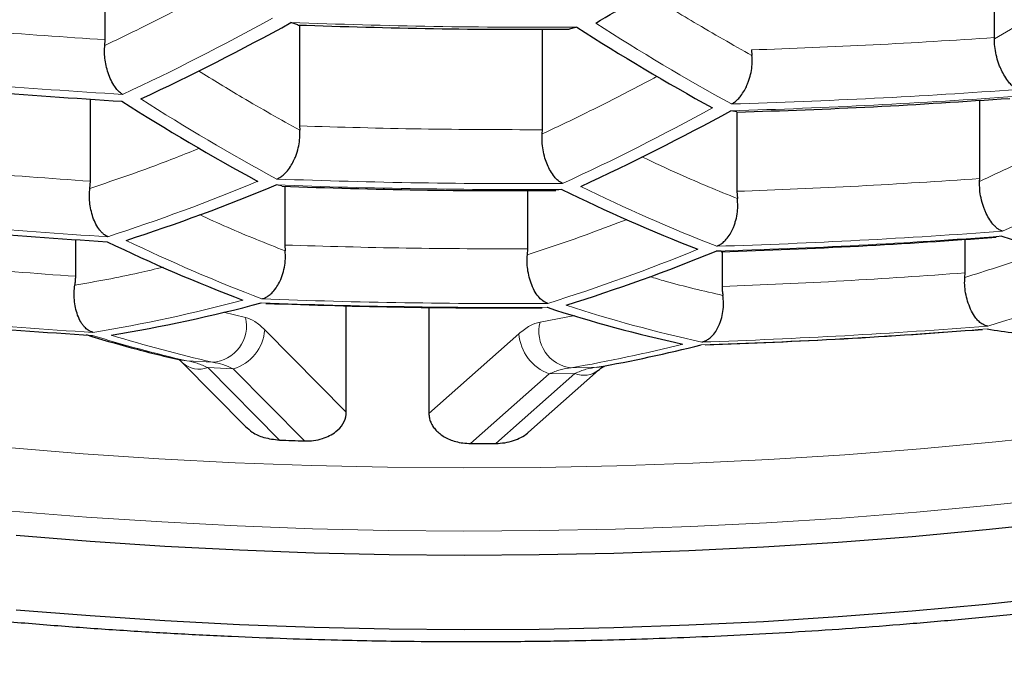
# Model space of a CAD drawing. Header units: millimetres. Extents: x 8 to 869, y 12 to 812.
# Tile 181 of 232: x 487.24 to 490, y 652.91 to 654.73. Entities that reach past the tile are written whole.
import ezdxf

# ---------------------------------------------------------------- set-up
doc = ezdxf.new("R2010")
doc.units = ezdxf.units.MM

msp = doc.modelspace()

# ---------------------------------------------------------------- linework, layer by layer
at = {"color": 7, "linetype": 'Continuous', "lineweight": 30}
for p, q in [((487.4816, 654.6698), (487.4816, 655.0051)), ((489.9747, 654.676), (489.9747, 655.0096)), ((488.0218, 654.7115), (488.0024, 654.7179)), ((488.0265, 654.7111), (488.0265, 654.4286)), ((488.7075, 654.418), (488.7075, 654.6997)), ((488.8037, 654.7053), (488.7825, 654.6996)), ((487.4806, 654.6541), (487.4816, 654.6698)), ((489.9746, 654.6721), (489.9747, 654.676)), ((489.2937, 654.6415), (489.2946, 654.6257)), ((487.4403, 654.2738), (487.4403, 654.504)), ((489.9334, 654.2814), (489.9334, 654.5008)), ((489.2526, 654.4677), (489.2358, 654.4711)), ((489.2524, 654.4677), (489.2524, 654.2455)), ((488.0265, 654.4286), (488.027, 654.4168)), ((488.7069, 654.4061), (488.7075, 654.418)), ((489.9331, 654.2733), (489.9334, 654.2814)), ((487.4387, 654.2536), (487.4403, 654.2738)), ((487.9769, 654.2605), (487.9609, 654.2632)), ((487.9852, 654.2592), (487.9852, 654.095)), ((488.6662, 654.0844), (488.6662, 654.2478)), ((488.7621, 654.2507), (488.7447, 654.2485)), ((489.2524, 654.2455), (489.2538, 654.2253)), ((489.9955, 654.12), (489.9793, 654.1182)), ((487.399, 654.0074), (487.399, 654.1101)), ((487.9852, 654.095), (487.9861, 654.0787)), ((489.8921, 654.0169), (489.8921, 654.1113)), ((488.6651, 654.068), (488.6662, 654.0844)), ((489.2081, 654.0775), (489.1943, 654.0777)), ((489.2111, 654.0763), (489.2111, 653.9791)), ((489.8915, 654.0044), (489.8921, 654.0169)), ((488.1573, 653.6271), (488.1573, 653.9255)), ((488.3891, 653.9208), (488.3891, 653.6235)), ((487.6981, 653.7651), (487.8747, 653.5868)), ((488.6686, 653.5711), (488.8648, 653.7445))]:
    msp.add_line(p, q, dxfattribs=at)
at = {"color": 252, "linetype": 'Continuous', "lineweight": 0}
for p, q in [((487.8751, 653.8922), (487.8136, 653.9073)), ((488.798, 653.8979), (488.7008, 653.8793)), ((488.1573, 653.6271), (487.9288, 653.8578)), ((488.6415, 653.8467), (488.3891, 653.6235)), ((487.7103, 653.7707), (487.7827, 653.7668)), ((487.8408, 653.7481), (487.7692, 653.7516)), ((487.7692, 653.7516), (487.97, 653.5488)), ((487.8408, 653.7481), (488.0405, 653.5464)), ((488.7266, 653.7342), (488.5061, 653.5392)), ((488.7985, 653.7355), (488.5766, 653.5393)), ((488.7985, 653.7355), (488.7266, 653.7342)), ((488.7876, 653.7511), (488.8603, 653.7527))]:
    msp.add_line(p, q, dxfattribs=at)
at = {"color": 252, "linetype": 'Continuous', "lineweight": 0, "flags": 128}
for points in [[(487.7103, 653.7707), (487.6958, 653.7721), (487.6881, 653.774)], [(488.8603, 653.7527), (488.8745, 653.7537), (488.8814, 653.7551)], [(487.2079, 653.5275), (487.4198, 653.5104), (487.6324, 653.4964), (487.8456, 653.4854), (488.0592, 653.4775), (488.2732, 653.4726), (488.4873, 653.4708), (488.7015, 653.4721), (488.9155, 653.4764), (489.1292, 653.4837), (489.3425, 653.4941), (489.5552, 653.5075), (489.7672, 653.524), (489.9783, 653.5434), (490.1885, 653.5659)], [(487.2193, 653.3501), (487.4293, 653.3332), (487.64, 653.3193), (487.8514, 653.3085), (488.0631, 653.3006), (488.2752, 653.2958), (488.4875, 653.294), (488.6998, 653.2952), (488.9119, 653.2995), (489.1238, 653.3067), (489.3352, 653.317), (489.5461, 653.3303), (489.7562, 653.3467), (489.9655, 653.366), (490.1738, 653.3882)]]:
    msp.add_lwpolyline(points, dxfattribs=at)
at = {"color": 7, "linetype": 'Continuous', "lineweight": 30, "flags": 128}
for points in [[(487.2318, 653.2824), (487.4397, 653.2657), (487.6484, 653.252), (487.8577, 653.2412), (488.0675, 653.2334), (488.2775, 653.2286), (488.4877, 653.2268), (488.6979, 653.2281), (488.908, 653.2323), (489.1178, 653.2395), (489.3272, 653.2497), (489.536, 653.2629), (489.7441, 653.279), (489.9514, 653.2981), (490.1577, 653.3202)], [(490.1577, 653.1106), (489.9514, 653.0885), (489.7441, 653.0694), (489.536, 653.0533), (489.3272, 653.0401), (489.1178, 653.0299), (488.908, 653.0227), (488.6979, 653.0185), (488.4877, 653.0172), (488.2775, 653.019), (488.0675, 653.0238), (487.8577, 653.0316), (487.6484, 653.0424), (487.4397, 653.0561), (487.2318, 653.0728)]]:
    msp.add_lwpolyline(points, dxfattribs=at)
at = {"color": 7, "linetype": 'Continuous', "lineweight": 30}
for centre, radius, start, end in [((484.4412, 662.1221), 8.6221, 300.80506, 304.11762), ((484.6121, 660.8684), 7.023, 295.01578, 298.86507), ((492.2715, 660.1072), 6.4192, 237.30123, 241.25507), ((490.9074, 659.7988), 6.2863, 237.48844, 241.51656), ((485.9311, 660.5119), 6.8857, 294.76281, 298.68136), ((485.813, 659.439), 5.6038, 287.9534, 292.5377), ((490.9447, 658.6914), 4.9481, 243.8264, 248.6448), ((488.628, 672.4763), 18.4073, 263.94362, 266.44671), ((491.2406, 657.8283), 3.9117, 251.4402, 257.2343), ((489.5682, 658.4187), 4.79, 244.2499, 249.2089), ((487.1459, 659.1142), 5.4371, 287.4207, 292.1315), ((486.7705, 658.2593), 4.4762, 279.364, 284.8718), ((488.5746, 671.4629), 17.657, 263.72394, 266.33406), ((489.9033, 657.5435), 3.8111, 251.9209, 257.8525), ((490.4498, 657.0568), 3.235, 261.1829, 263.9999), ((488.0891, 658.0673), 4.383, 280.1339, 284.0435), ((488.5064, 668.4886), 14.9494, 267.94358, 268.21402), ((488.5078, 668.548), 15.0088, 269.99339, 270.26275)]:
    msp.add_arc(centre, radius, start, end, dxfattribs=at)
at = {"color": 252, "linetype": 'Continuous', "lineweight": 0}
for centre, radius, start, end in [((484.5583, 660.884), 7.0268, 295.02256, 298.86999), ((492.327, 660.121), 6.4228, 237.29621, 241.24807), ((488.6832, 673.3555), 18.8736, 271.68306, 274.11884), ((490.9654, 659.8108), 6.2936, 237.47798, 241.50194), ((488.6812, 673.3167), 18.8539, 271.68574, 274.12407), ((485.875, 660.5259), 6.8932, 294.77695, 298.69163), ((487.2494, 660.2078), 6.6666, 294.34145, 298.37599), ((485.7585, 659.4536), 5.6089, 287.9694, 292.5499), ((488.6539, 672.9563), 18.7059, 267.87683, 270.33159), ((488.656, 672.9961), 18.7291, 267.87835, 270.33007), ((491.001, 658.7039), 4.953, 243.8137, 248.6279), ((488.6302, 672.5173), 18.4344, 263.95122, 266.4506), ((488.631, 672.3592), 18.2901, 271.76471, 274.27848), ((488.6332, 672.4001), 18.3172, 271.76081, 274.27085), ((489.6265, 658.429), 4.7981, 244.2275, 249.179), ((487.0894, 659.1268), 5.4458, 287.449, 292.153), ((488.4705, 658.8489), 5.1976, 286.6039, 291.51), ((486.7156, 658.2722), 4.4822, 279.396, 284.897), ((488.6021, 671.9735), 18.0533, 267.83245, 270.37597), ((488.6043, 672.0155), 18.0843, 267.83463, 270.37379), ((489.9598, 657.5541), 3.8166, 251.894, 257.8179), ((488.5769, 671.5063), 17.6922, 263.73469, 266.33957), ((487.7756, 653.8689), 0.1023, 274.0245, 13.2132), ((488.7998, 653.8529), 0.1025, 165.0372, 263.1777), ((488.5803, 671.3892), 17.5751, 271.8721, 274.48854), ((488.548, 657.4056), 3.7302, 252.8106, 257.0216), ((488.6024, 657.3996), 3.7241, 252.761, 257.2848), ((487.8057, 653.8664), 0.1234, 286.5202, 356.0216), ((488.7689, 653.8547), 0.1276, 183.5867, 250.6771), ((488.578, 671.3457), 17.5398, 271.87764, 274.49935), ((488.0358, 658.0624), 4.3764, 279.8919, 284.091), ((487.7447, 653.8167), 0.0695, 227.7981, 290.6084), ((488.824, 653.7969), 0.0665, 247.4982, 307.9478)]:
    msp.add_arc(centre, radius, start, end, dxfattribs=at)
for points, knots in [([(471.0656, 660.937), (471.0764, 660.8322), (471.0979, 660.6226), (471.1451, 660.3088), (471.2033, 659.9949), (471.2736, 659.6812), (471.3558, 659.3677), (471.45, 659.0548), (471.5563, 658.7427), (471.6747, 658.4314), (471.7996, 658.1349), (471.9293, 657.8531), (472.062, 657.5859), (472.204, 657.3201), (472.3552, 657.0559), (472.5157, 656.7932), (472.6855, 656.5323), (472.8648, 656.2733), (473.0535, 656.0163), (473.2517, 655.7614), (473.4593, 655.5087), (473.6766, 655.2584), (473.9083, 655.0052), (474.1554, 654.7495), (474.4187, 654.4917), (474.693, 654.2373), (474.9767, 653.988), (475.2698, 653.7438), (475.5722, 653.5049), (475.8854, 653.27), (476.2093, 653.0396), (476.544, 652.8139), (476.8894, 652.593), (477.2455, 652.3773), (477.6126, 652.1669), (477.965, 651.976), (478.3003, 651.8036), (478.6163, 651.6484), (478.9389, 651.4974), (479.2631, 651.3529), (479.5882, 651.2148), (479.9141, 651.0831), (480.2457, 650.9558), (480.583, 650.8329), (480.9259, 650.7146), (481.2742, 650.6012), (481.6278, 650.4927), (481.9915, 650.3877), (482.3654, 650.2868), (482.7495, 650.1903), (483.1385, 650.0997), (483.5258, 650.0166), (483.9111, 649.9408), (484.2939, 649.8721), (484.6801, 649.8093), (485.0712, 649.7524), (485.467, 649.7016), (485.8672, 649.6569), (486.2696, 649.6187), (486.6808, 649.5865), (487.1004, 649.5608), (487.5283, 649.5421), (487.9571, 649.5308), (488.3624, 649.5272), (488.7439, 649.53), (489.1012, 649.5379), (489.4581, 649.5509), (489.8155, 649.5692), (490.1733, 649.5927), (490.5312, 649.6214), (490.8875, 649.6553), (491.2538, 649.6956), (491.6295, 649.7428), (492.0142, 649.7975), (492.3959, 649.8581), (492.7758, 649.9248), (493.1537, 649.9977), (493.5294, 650.0767), (493.901, 650.1612), (494.2737, 650.2525), (494.6471, 650.3508), (495.0209, 650.4561), (495.3893, 650.567), (495.7519, 650.683), (496.1086, 650.8043), (496.4592, 650.9305), (496.8037, 651.0616), (497.1421, 651.1973), (497.4741, 651.3375), (497.7999, 651.4821), (498.1193, 651.6308), (498.4322, 651.7835), (498.7385, 651.9401), (499.0382, 652.1005), (499.3313, 652.2644), (499.627, 652.4373), (499.9245, 652.6193), (500.2231, 652.8108), (500.5136, 653.0059), (500.8164, 653.2188), (501.1293, 653.4503), (501.4501, 653.7011), (501.7588, 653.9562), (502.0556, 654.2156), (502.3405, 654.4788), (502.6135, 654.7457), (502.8748, 655.0162), (503.1243, 655.2898), (503.3667, 655.5718), (503.6012, 655.8621), (503.8271, 656.1607), (504.0311, 656.4494), (504.2152, 656.7277), (504.3812, 656.995), (504.5374, 657.2641), (504.6841, 657.5348), (504.8211, 657.807), (504.9485, 658.0805), (505.0665, 658.3553), (505.1748, 658.6312), (505.2737, 658.9082), (505.3631, 659.1862), (505.4431, 659.465), (505.5151, 659.7502), (505.5785, 660.0418), (505.6323, 660.3397), (505.6763, 660.6381), (505.6967, 660.8374), (505.7069, 660.937)], [0, 0, 0, 0, 0.009667, 0.0193349, 0.0290018, 0.0387239, 0.048447, 0.0581691, 0.0679292, 0.0776903, 0.0874503, 0.0959485, 0.1044481, 0.1129477, 0.1214458, 0.1299446, 0.138445, 0.1469453, 0.155444, 0.1639436, 0.172445, 0.1809462, 0.1894457, 0.1985037, 0.2075641, 0.2166244, 0.2256821, 0.2345878, 0.2434993, 0.2524135, 0.2613271, 0.2702376, 0.2791425, 0.2880538, 0.2969667, 0.3058778, 0.3129933, 0.3201107, 0.327228, 0.3343433, 0.3411306, 0.3479198, 0.3547089, 0.361496, 0.3682847, 0.3750756, 0.3818664, 0.3886549, 0.3957305, 0.4028089, 0.4098872, 0.4169626, 0.4237041, 0.4304483, 0.4371925, 0.4439338, 0.4507671, 0.4576033, 0.4644395, 0.4712727, 0.4784526, 0.4856362, 0.4928197, 0.4999996, 0.5059828, 0.5119681, 0.5179535, 0.5239368, 0.5299882, 0.5360417, 0.5420953, 0.5481468, 0.5547967, 0.5614493, 0.568102, 0.574752, 0.5814872, 0.588225, 0.594963, 0.6016984, 0.6087374, 0.615779, 0.6228208, 0.6298599, 0.636889, 0.6439205, 0.6509521, 0.6579815, 0.665009, 0.6720386, 0.6790683, 0.686096, 0.6931225, 0.7001507, 0.707179, 0.7142056, 0.7219187, 0.7296338, 0.737349, 0.7450623, 0.754446, 0.7638313, 0.7732151, 0.7825978, 0.791982, 0.8013649, 0.8107468, 0.82013, 0.8295121, 0.8394276, 0.8493447, 0.8592603, 0.8679248, 0.876591, 0.8852572, 0.8939218, 0.9025856, 0.9112511, 0.9199166, 0.9285805, 0.937244, 0.945909, 0.954574, 0.9632375, 0.9724273, 0.9816187, 0.9908102, 1, 1, 1, 1]), ([(473.0052, 659.4158), (473.0397, 659.3123), (473.1087, 659.1052), (473.2285, 658.7965), (473.3604, 658.4891), (473.5055, 658.1836), (473.6635, 657.88), (473.8346, 657.5784), (474.0187, 657.2792), (474.2159, 656.9824), (474.4298, 656.6833), (474.6614, 656.3822), (474.9115, 656.0796), (475.1647, 655.7937), (475.419, 655.5244), (475.6723, 655.2711), (475.9369, 655.0213), (476.2128, 654.7752), (476.5001, 654.5329), (476.7988, 654.2947), (477.109, 654.0609), (477.4305, 653.8317), (477.7409, 653.6226), (478.0376, 653.4328), (478.3183, 653.2612), (478.6063, 653.0933), (478.9, 652.93), (479.1994, 652.7714), (479.5042, 652.6175), (479.8159, 652.4678), (480.1344, 652.3224), (480.4596, 652.1815), (480.7915, 652.0452), (481.13, 651.9138), (481.4801, 651.7856), (481.8422, 651.6612), (482.2164, 651.5408), (482.5971, 651.4267), (482.9597, 651.3258), (483.3029, 651.2368), (483.6254, 651.1587), (483.9515, 651.0851), (484.281, 651.0163), (484.6139, 650.9524), (484.9499, 650.8935), (485.2888, 650.8396), (485.6358, 650.7902), (485.9909, 650.7455), (486.3541, 650.706), (486.7192, 650.6723), (487.0802, 650.6451), (487.4369, 650.624), (487.7889, 650.6089), (488.1415, 650.5993), (488.4945, 650.5953), (488.8475, 650.5972), (489.2003, 650.6047), (489.5526, 650.6178), (489.9107, 650.6368), (490.2744, 650.6621), (490.6432, 650.6941), (491.0101, 650.732), (491.3996, 650.7789), (491.8106, 650.8363), (492.2421, 650.9056), (492.6705, 650.9834), (493.0951, 651.0698), (493.5155, 651.1644), (493.9313, 651.267), (494.3419, 651.3775), (494.7471, 651.4957), (495.1185, 651.6127), (495.4575, 651.7266), (495.7655, 651.8361), (496.0685, 651.9497), (496.3993, 652.0804), (496.7558, 652.2295), (497.1352, 652.3987), (497.5097, 652.5762), (497.8786, 652.7621), (498.2415, 652.9562), (498.5706, 653.1429), (498.8682, 653.3208), (499.1365, 653.4887), (499.3979, 653.6598), (499.6805, 653.8533), (499.9816, 654.0703), (500.2978, 654.3119), (500.6017, 654.5581), (500.8934, 654.8087), (501.1727, 655.0634), (501.4465, 655.3283), (501.7137, 655.6033), (501.9732, 655.8887), (502.2082, 656.1651), (502.4207, 656.4317), (502.6128, 656.688), (502.7946, 656.9465), (502.966, 657.2071), (503.1273, 657.4696), (503.2783, 657.7339), (503.4192, 657.9998), (503.5512, 658.2699), (503.6741, 658.5442), (503.7873, 658.8225), (503.8906, 659.102), (503.9504, 659.2892), (503.9803, 659.3828)], [0, 0, 0, 0, 0.011929, 0.02386, 0.035789, 0.047719, 0.05965, 0.071579, 0.083509, 0.095441, 0.107371, 0.119915, 0.132462, 0.145006, 0.155908, 0.166812, 0.177714, 0.188618, 0.199523, 0.210426, 0.221331, 0.232237, 0.243142, 0.251829, 0.260518, 0.269207, 0.277894, 0.286451, 0.29501, 0.30357, 0.312126, 0.320685, 0.329247, 0.337809, 0.346367, 0.355315, 0.364266, 0.373217, 0.382164, 0.389432, 0.396703, 0.403974, 0.411242, 0.418512, 0.425784, 0.433057, 0.440326, 0.447952, 0.455581, 0.46321, 0.470835, 0.478107, 0.485381, 0.492656, 0.499927, 0.507198, 0.514473, 0.521748, 0.52902, 0.53671, 0.544404, 0.552098, 0.559788, 0.569053, 0.578321, 0.587586, 0.596954, 0.606326, 0.615695, 0.62516, 0.634627, 0.644092, 0.651667, 0.659244, 0.666821, 0.674396, 0.684494, 0.694594, 0.704692, 0.715164, 0.725639, 0.736112, 0.744526, 0.752941, 0.761357, 0.769771, 0.780988, 0.792207, 0.803424, 0.814639, 0.825856, 0.837072, 0.84911, 0.861151, 0.873189, 0.883652, 0.894117, 0.904583, 0.915046, 0.925508, 0.935972, 0.946436, 0.956898, 0.967672, 0.978449, 0.989226, 1, 1, 1, 1]), ([(504.5758, 659.4086), (504.5402, 659.2996), (504.469, 659.0814), (504.3448, 658.756), (504.2078, 658.4322), (504.0567, 658.1102), (503.892, 657.7902), (503.7133, 657.4724), (503.5208, 657.157), (503.3142, 656.8443), (503.1091, 656.5561), (502.9086, 656.2922), (502.7156, 656.0518), (502.5138, 655.8136), (502.2937, 655.5671), (502.0538, 655.313), (501.7925, 655.0518), (501.5196, 654.7942), (501.2351, 654.5403), (500.9388, 654.2904), (500.6307, 654.0448), (500.3109, 653.8036), (499.9793, 653.5672), (499.6593, 653.3516), (499.3533, 653.1557), (499.0639, 652.9788), (498.767, 652.8056), (498.4634, 652.6367), (498.1531, 652.4722), (497.8362, 652.3122), (497.5122, 652.1565), (497.181, 652.0054), (496.8428, 651.8589), (496.4976, 651.7173), (496.1456, 651.5808), (495.7815, 651.4475), (495.4048, 651.3182), (495.0155, 651.1931), (494.6195, 651.0746), (494.2302, 650.9663), (493.8486, 650.8679), (493.4755, 650.7786), (493.0979, 650.6953), (492.7141, 650.6177), (492.3242, 650.5461), (491.9286, 650.4808), (491.5294, 650.4223), (491.1298, 650.371), (490.73, 650.3268), (490.3304, 650.2897), (489.9288, 650.2594), (489.5257, 650.2359), (489.1335, 650.22), (488.7526, 650.2109), (488.3832, 650.208), (488.0138, 650.211), (487.6448, 650.2199), (487.2764, 650.2347), (486.9089, 650.2553), (486.5427, 650.2816), (486.1711, 650.3142), (485.7946, 650.3535), (485.4135, 650.3997), (485.0351, 650.452), (484.6707, 650.5087), (484.3203, 650.5691), (483.9837, 650.6325), (483.6503, 650.7007), (483.2818, 650.7821), (482.88, 650.8784), (482.4471, 650.9918), (482.0198, 651.1133), (481.5987, 651.2427), (481.1841, 651.3799), (480.8023, 651.5156), (480.4517, 651.6479), (480.1308, 651.7757), (479.8157, 651.9076), (479.5066, 652.0436), (479.2034, 652.1835), (478.9063, 652.3272), (478.6152, 652.4745), (478.3268, 652.6272), (478.0415, 652.7852), (477.7594, 652.9487), (477.4841, 653.1155), (477.208, 653.2901), (476.932, 653.4728), (476.6565, 653.6638), (476.3889, 653.858), (476.1292, 654.0553), (475.8773, 654.2556), (475.6332, 654.4588), (475.397, 654.6647), (475.1431, 654.8963), (474.875, 655.1546), (474.5962, 655.4404), (474.3482, 655.7113), (474.1282, 655.9661), (473.9334, 656.2041), (473.7472, 656.4442), (473.5581, 656.7022), (473.368, 656.9785), (473.1792, 657.2734), (473.0027, 657.5706), (472.8384, 657.8698), (472.6865, 658.1709), (472.5457, 658.4757), (472.4168, 658.7839), (472.2988, 659.0954), (472.2307, 659.3042), (472.1967, 659.4086)], [0, 0, 0, 0, 0.012016, 0.024033, 0.036048, 0.048064, 0.060082, 0.072098, 0.084115, 0.096133, 0.10815, 0.117635, 0.127123, 0.13661, 0.146096, 0.156851, 0.167607, 0.178362, 0.189118, 0.199876, 0.210632, 0.221389, 0.232148, 0.242905, 0.251473, 0.260044, 0.268615, 0.277183, 0.285693, 0.294205, 0.302717, 0.311226, 0.319737, 0.328252, 0.336766, 0.345277, 0.354177, 0.363082, 0.371986, 0.380886, 0.388912, 0.396942, 0.404972, 0.412998, 0.42114, 0.429286, 0.437432, 0.445574, 0.453556, 0.461544, 0.469534, 0.477521, 0.485503, 0.492781, 0.500061, 0.507341, 0.514619, 0.521895, 0.529175, 0.536455, 0.543732, 0.551421, 0.559114, 0.566808, 0.574497, 0.581514, 0.588532, 0.595551, 0.602568, 0.612031, 0.621496, 0.63096, 0.640515, 0.650073, 0.659629, 0.667457, 0.675287, 0.683117, 0.690945, 0.698771, 0.706599, 0.714428, 0.722254, 0.730365, 0.738477, 0.74659, 0.754701, 0.763481, 0.772263, 0.781045, 0.789825, 0.798603, 0.807384, 0.816165, 0.824943, 0.836647, 0.848353, 0.860056, 0.869478, 0.878902, 0.888325, 0.897747, 0.909039, 0.920333, 0.931625, 0.942916, 0.954209, 0.965501, 0.977, 0.988501, 1, 1, 1, 1]), ([(490.3083, 654.8827), (490.2565, 654.8486), (490.145, 654.7752), (490.034, 654.7081), (489.9746, 654.6721)], [0, 0, 0, 0, 0.464448, 1, 1, 1, 1]), ([(487.8238, 654.8283), (487.7689, 654.7989), (487.6541, 654.7375), (487.5401, 654.6827), (487.4806, 654.6541)], [0, 0, 0, 0, 0.477959, 1, 1, 1, 1]), ([(489.2946, 654.6257), (489.2407, 654.6561), (489.1415, 654.712), (489.0415, 654.7743), (488.9958, 654.8028)], [0, 0, 0, 0, 0.542876, 1, 1, 1, 1]), ([(488.0024, 654.7179), (488.1359, 654.7136), (488.403, 654.705), (488.6701, 654.7052), (488.8037, 654.7053)], [0, 0, 0, 0, 0.499858, 1, 1, 1, 1]), ([(487.5305, 654.5168), (487.3967, 654.5255), (487.1292, 654.543), (486.8625, 654.5693), (486.7292, 654.5824)], [0, 0, 0, 0, 0.500242, 1, 1, 1, 1]), ([(488.027, 654.4168), (487.9732, 654.4467), (487.8788, 654.4993), (487.7837, 654.5581), (487.7428, 654.5834)], [0, 0, 0, 0, 0.569953, 1, 1, 1, 1]), ([(489.0289, 654.5676), (488.981, 654.5423), (488.8733, 654.4851), (488.7663, 654.4344), (488.7069, 654.4061)], [0, 0, 0, 0, 0.4442867, 1, 1, 1, 1]), ([(490.2329, 654.4208), (490.1924, 654.3997), (490.092, 654.3473), (489.9925, 654.301), (489.9331, 654.2733)], [0, 0, 0, 0, 0.403801, 1, 1, 1, 1]), ([(487.7459, 654.366), (487.7031, 654.349), (487.6001, 654.3082), (487.4982, 654.2737), (487.4387, 654.2536)], [0, 0, 0, 0, 0.416171, 1, 1, 1, 1]), ([(489.2538, 654.2253), (489.1999, 654.2471), (489.1109, 654.2832), (489.0209, 654.3256), (488.9854, 654.3423)], [0, 0, 0, 0, 0.604937, 1, 1, 1, 1]), ([(487.9861, 654.0787), (487.9324, 654.0998), (487.8526, 654.1312), (487.772, 654.1682), (487.7457, 654.1803)], [0, 0, 0, 0, 0.674109, 1, 1, 1, 1]), ([(488.9444, 654.167), (488.9108, 654.154), (488.8171, 654.1178), (488.7245, 654.0875), (488.6651, 654.068)], [0, 0, 0, 0, 0.358805, 1, 1, 1, 1]), ([(490.1226, 654.0816), (490.105, 654.0751), (490.0274, 654.0464), (489.9507, 654.0227), (489.8915, 654.0044)], [0, 0, 0, 0, 0.226988, 1, 1, 1, 1]), ([(487.6449, 654.0334), (487.6218, 654.0278), (487.5383, 654.0076), (487.4561, 653.993), (487.3966, 653.9825)], [0, 0, 0, 0, 0.277068, 1, 1, 1, 1]), ([(489.2132, 653.9541), (489.1594, 653.9663), (489.0915, 653.9817), (489.0226, 654.0023), (489.0083, 654.0066)], [0, 0, 0, 0, 0.792408, 1, 1, 1, 1]), ([(487.9288, 653.8578), (487.9195, 653.8664), (487.901, 653.8835), (487.8837, 653.8893), (487.8751, 653.8922)], [0, 0, 0, 0, 0.503928, 1, 1, 1, 1]), ([(488.7008, 653.8793), (488.6913, 653.8767), (488.6722, 653.8715), (488.6518, 653.855), (488.6415, 653.8467)], [0, 0, 0, 0, 0.496072, 1, 1, 1, 1]), ([(487.7692, 653.7516), (487.7593, 653.7562), (487.7397, 653.7654), (487.7201, 653.7689), (487.7103, 653.7707)], [0, 0, 0, 0, 0.500475, 1, 1, 1, 1]), ([(487.7827, 653.7668), (487.7924, 653.7651), (487.8118, 653.7617), (487.8311, 653.7526), (487.8408, 653.7481)], [0, 0, 0, 0, 0.4995318, 1, 1, 1, 1]), ([(488.7266, 653.7342), (488.7368, 653.7385), (488.7572, 653.7469), (488.7775, 653.7497), (488.7876, 653.7511)], [0, 0, 0, 0, 0.500468, 1, 1, 1, 1]), ([(488.8603, 653.7527), (488.8501, 653.7513), (488.8295, 653.7483), (488.8088, 653.7398), (488.7985, 653.7355)], [0, 0, 0, 0, 0.4995246, 1, 1, 1, 1])]:
    msp.add_open_spline(points, degree=3, knots=knots, dxfattribs=at)
at = {"color": 7, "linetype": 'Continuous', "lineweight": 30}
for points, knots in [([(473.2233, 658.3337), (473.2326, 658.3145), (473.2684, 658.2409), (473.3343, 658.1136), (473.4209, 657.9519), (473.5113, 657.7912), (473.6049, 657.6314), (473.7021, 657.4725), (473.8027, 657.3145), (473.9067, 657.1574), (474.0141, 657.0011), (474.1251, 656.8457), (474.2389, 656.6918), (474.3558, 656.5395), (474.4755, 656.3889), (474.5983, 656.2395), (474.7242, 656.0915), (474.8529, 655.9451), (474.9843, 655.8004), (475.1184, 655.6574), (475.2553, 655.5159), (475.3948, 655.3762), (475.537, 655.2381), (475.6816, 655.1018), (475.8287, 654.9674), (475.9783, 654.8347), (476.1304, 654.7038), (476.2849, 654.5745), (476.4421, 654.447), (476.6017, 654.3211), (476.7636, 654.197), (476.9276, 654.075), (477.0936, 653.9549), (477.2617, 653.8367), (477.4319, 653.7205), (477.6042, 653.6062), (477.7787, 653.4937), (477.9544, 653.3836), (478.1318, 653.2756), (478.3107, 653.1698), (478.492, 653.0657), (478.6754, 652.9634), (478.8604, 652.8631), (479.047, 652.7649), (479.2348, 652.6689), (479.4236, 652.5752), (479.6133, 652.484), (479.8046, 652.3946), (479.9976, 652.3072), (480.1924, 652.2217), (480.388, 652.1384), (480.5845, 652.0574), (480.782, 651.9786), (480.9804, 651.902), (481.1799, 651.8275), (481.3805, 651.7551), (481.5818, 651.6849), (481.784, 651.6169), (481.9872, 651.551), (482.1918, 651.487), (482.3979, 651.425), (482.6051, 651.365), (482.8132, 651.307), (483.022, 651.2512), (483.2311, 651.1976), (483.4404, 651.1463), (483.6496, 651.0972), (483.859, 651.0503), (484.0688, 651.0056), (484.2791, 650.9629), (484.4898, 650.9224), (484.7008, 650.884), (484.9122, 650.8477), (485.1241, 650.8135), (485.3363, 650.7814), (485.549, 650.7513), (485.7622, 650.7233), (485.976, 650.6974), (486.1899, 650.6736), (486.4039, 650.6518), (486.6182, 650.6322), (486.8334, 650.6145), (487.0493, 650.5988), (487.2654, 650.5852), (487.4815, 650.5737), (487.6974, 650.5643), (487.9126, 650.5569), (488.1269, 650.5517), (488.3401, 650.5485), (488.5523, 650.5474), (488.7647, 650.5483), (488.9777, 650.5513), (489.1914, 650.5563), (489.4051, 650.5634), (489.6187, 650.5725), (489.8324, 650.5837), (490.0462, 650.597), (490.2601, 650.6123), (490.4741, 650.6297), (490.6883, 650.6492), (490.9026, 650.6708), (491.1164, 650.6944), (491.3296, 650.72), (491.542, 650.7477), (491.7539, 650.7774), (491.9648, 650.809), (492.1743, 650.8426), (492.3829, 650.8782), (492.591, 650.9158), (492.799, 650.9555), (493.0069, 650.9974), (493.2146, 651.0414), (493.4224, 651.0875), (493.6299, 651.1359), (493.837, 651.1863), (494.0434, 651.2388), (494.249, 651.2934), (494.4538, 651.35), (494.6578, 651.4087), (494.8609, 651.4694), (495.0631, 651.5322), (495.2644, 651.5971), (495.4645, 651.664), (495.6632, 651.7328), (495.8607, 651.8036), (496.0569, 651.8763), (496.252, 651.9511), (496.446, 652.028), (496.6389, 652.107), (496.831, 652.1881), (497.022, 652.2714), (497.2123, 652.3569), (497.4018, 652.4447), (497.59, 652.5346), (497.7766, 652.6265), (497.9614, 652.7202), (498.1448, 652.816), (498.3267, 652.9138), (498.507, 653.0136), (498.6855, 653.1154), (498.8622, 653.2191), (499.0367, 653.3245), (499.2089, 653.4316), (499.3796, 653.5407), (499.5486, 653.6519), (499.7161, 653.7653), (499.8815, 653.8806), (500.0448, 653.9977), (500.2061, 654.1167), (500.3654, 654.2376), (500.5226, 654.3604), (500.6779, 654.4853), (500.8309, 654.6121), (500.9815, 654.7405), (501.1295, 654.8705), (501.275, 655.0023), (501.418, 655.1357), (501.5585, 655.2709), (501.6966, 655.4078), (501.8323, 655.5466), (501.9652, 655.687), (502.0953, 655.8289), (502.2226, 655.9721), (502.3472, 656.1172), (502.4691, 656.2639), (502.5881, 656.4121), (502.7041, 656.5615), (502.8169, 656.7122), (502.9263, 656.8636), (503.0328, 657.0167), (503.1364, 657.1712), (503.2371, 657.3275), (503.3345, 657.4846), (503.428, 657.6426), (503.4908, 657.7514), (503.5214, 657.8076), (503.5231, 657.8107)], [0, 0, 0, 0, 0.002451, 0.009405, 0.016346, 0.023275, 0.030195, 0.037106, 0.044011, 0.050911, 0.057807, 0.064701, 0.071598, 0.078394, 0.085197, 0.091979, 0.098738, 0.105468, 0.112166, 0.118829, 0.125452, 0.132072, 0.138645, 0.145183, 0.151687, 0.158161, 0.164605, 0.171022, 0.177413, 0.183791, 0.190132, 0.196434, 0.202699, 0.20893, 0.215129, 0.2213, 0.227444, 0.233566, 0.239575, 0.24559, 0.251589, 0.257565, 0.263512, 0.269423, 0.275292, 0.281113, 0.286883, 0.292596, 0.29835, 0.304054, 0.309715, 0.315337, 0.320923, 0.326476, 0.331998, 0.337492, 0.34296, 0.348376, 0.353775, 0.359169, 0.364553, 0.369921, 0.375267, 0.380586, 0.385874, 0.391127, 0.396339, 0.401507, 0.406667, 0.411804, 0.416917, 0.42201, 0.427084, 0.432141, 0.437184, 0.442216, 0.447238, 0.452253, 0.457266, 0.462238, 0.467217, 0.472204, 0.477195, 0.482182, 0.48716, 0.492123, 0.497066, 0.501984, 0.506872, 0.511726, 0.516576, 0.521474, 0.526374, 0.531278, 0.536188, 0.541107, 0.546036, 0.550977, 0.555934, 0.560908, 0.565902, 0.570915, 0.575897, 0.580903, 0.58592, 0.590934, 0.59593, 0.60092, 0.605943, 0.610989, 0.61606, 0.621159, 0.62629, 0.631461, 0.63665, 0.641859, 0.647089, 0.65234, 0.657614, 0.66291, 0.66823, 0.673574, 0.678941, 0.684319, 0.689713, 0.695132, 0.700577, 0.706051, 0.711558, 0.7171, 0.722681, 0.728304, 0.733972, 0.739702, 0.745416, 0.751168, 0.756957, 0.762779, 0.768632, 0.774514, 0.780421, 0.786351, 0.792297, 0.798251, 0.804296, 0.810366, 0.816464, 0.822592, 0.828753, 0.83495, 0.841186, 0.847464, 0.853786, 0.86012, 0.86648, 0.872868, 0.879287, 0.885738, 0.892223, 0.898745, 0.905318, 0.911873, 0.918472, 0.92511, 0.931781, 0.938479, 0.945196, 0.951927, 0.958663, 0.965385, 0.972218, 0.979054, 0.985895, 0.992744, 0.9996, 1, 1, 1, 1]), ([(471.4485, 657.9767), (471.4505, 657.9725), (471.4806, 657.9103), (471.542, 657.7909), (471.6328, 657.6188), (471.7273, 657.448), (471.825, 657.2785), (471.9259, 657.1104), (472.0301, 656.9432), (472.1377, 656.7772), (472.2486, 656.6123), (472.3625, 656.4489), (472.4795, 656.2869), (472.5997, 656.1262), (472.7229, 655.967), (472.8492, 655.809), (472.9787, 655.6524), (473.1113, 655.4971), (473.2467, 655.3435), (473.3849, 655.1914), (473.526, 655.0409), (473.6699, 654.892), (473.8166, 654.7447), (473.9659, 654.5992), (474.1178, 654.4554), (474.2722, 654.3135), (474.4291, 654.1734), (474.5883, 654.0353), (474.7498, 653.899), (474.9139, 653.7645), (475.0803, 653.6318), (475.249, 653.501), (475.4196, 653.3723), (475.5924, 653.2457), (475.7672, 653.1209), (475.9441, 652.9981), (476.1231, 652.8772), (476.3043, 652.7583), (476.4876, 652.6411), (476.673, 652.5259), (476.86, 652.4128), (477.0487, 652.3019), (477.2389, 652.1931), (477.431, 652.0863), (477.6247, 651.9815), (477.8202, 651.8787), (478.0173, 651.778), (478.216, 651.6794), (478.4163, 651.5828), (478.6182, 651.4882), (478.8216, 651.3957), (479.0266, 651.3052), (479.2327, 651.2169), (479.4398, 651.1308), (479.6475, 651.0471), (479.8561, 650.9656), (480.0657, 650.8863), (480.2762, 650.8091), (480.4878, 650.7341), (480.7004, 650.6612), (480.9141, 650.5904), (481.1289, 650.5216), (481.3448, 650.455), (481.5618, 650.3903), (481.78, 650.3277), (481.9984, 650.2674), (482.2174, 650.2092), (482.437, 650.1533), (482.6582, 650.0992), (482.8806, 650.0471), (483.1039, 649.997), (483.328, 649.9491), (483.5525, 649.9032), (483.7773, 649.8595), (484.0022, 649.8181), (484.2269, 649.7788), (484.4513, 649.7418), (484.6752, 649.707), (484.8983, 649.6745), (485.1226, 649.644), (485.3485, 649.6153), (485.5761, 649.5886), (485.8038, 649.564), (486.0316, 649.5414), (486.2594, 649.521), (486.4873, 649.5027), (486.7153, 649.4865), (486.9434, 649.4723), (487.1718, 649.4603), (487.4004, 649.4503), (487.6292, 649.4424), (487.8584, 649.4365), (488.0877, 649.4327), (488.3165, 649.4311), (488.5445, 649.4315), (488.7719, 649.4339), (488.9994, 649.4385), (489.2271, 649.4451), (489.4549, 649.4537), (489.6827, 649.4645), (489.9106, 649.4773), (490.1385, 649.4922), (490.3663, 649.5092), (490.594, 649.5282), (490.8215, 649.5493), (491.0488, 649.5725), (491.2759, 649.5978), (491.5023, 649.625), (491.7279, 649.6544), (491.9527, 649.6857), (492.1767, 649.719), (492.4, 649.7544), (492.6228, 649.7918), (492.845, 649.8313), (493.0667, 649.8728), (493.288, 649.9165), (493.5088, 649.9622), (493.7292, 650.0101), (493.9492, 650.06), (494.1689, 650.1122), (494.3885, 650.1665), (494.6069, 650.2228), (494.824, 650.2811), (495.0399, 650.3413), (495.2554, 650.4037), (495.4707, 650.4684), (495.6856, 650.5353), (495.8998, 650.6043), (496.1132, 650.6755), (496.3254, 650.7487), (496.5364, 650.8239), (496.7459, 650.901), (496.9537, 650.98), (497.1594, 651.0608), (497.3622, 651.1429), (497.5646, 651.2274), (497.7667, 651.3142), (497.9693, 651.4039), (498.1703, 651.4955), (498.3696, 651.5891), (498.5673, 651.6846), (498.7635, 651.7821), (498.9581, 651.8817), (499.1512, 651.9833), (499.3428, 652.0869), (499.5329, 652.1927), (499.7217, 652.3007), (499.9089, 652.4107), (500.0942, 652.5227), (500.2776, 652.6366), (500.4591, 652.7525), (500.6389, 652.8704), (500.8168, 652.9903), (500.9926, 653.1121), (501.1663, 653.2358), (501.3382, 653.3616), (501.5081, 653.4893), (501.6752, 653.6185), (501.84, 653.7495), (502.0025, 653.8823), (502.1632, 654.0172), (502.3212, 654.1539), (502.4768, 654.2921), (502.6297, 654.4321), (502.7801, 654.5738), (502.928, 654.7172), (503.0734, 654.8623), (503.2163, 655.0093), (503.3568, 655.1582), (503.4948, 655.3089), (503.6299, 655.4612), (503.7621, 655.6149), (503.8914, 655.7701), (504.0179, 655.9269), (504.1413, 656.0851), (504.2618, 656.2448), (504.3793, 656.4059), (504.4936, 656.5683), (504.6048, 656.732), (504.7126, 656.8966), (504.8172, 657.0625), (504.9186, 657.2296), (505.0169, 657.3981), (505.1118, 657.5675), (505.2031, 657.7379), (505.2732, 657.8732), (505.3117, 657.9518), (505.3221, 657.9732)], [0, 0, 0, 0, 0.000477, 0.006971, 0.01345, 0.01991, 0.026349, 0.032762, 0.039148, 0.045564, 0.051941, 0.058295, 0.064629, 0.070945, 0.077242, 0.083524, 0.089791, 0.096046, 0.102289, 0.108479, 0.114667, 0.120833, 0.126973, 0.133088, 0.139175, 0.145233, 0.151261, 0.157259, 0.163226, 0.169158, 0.175098, 0.180983, 0.186836, 0.192657, 0.19845, 0.204215, 0.209955, 0.215671, 0.221364, 0.227038, 0.232692, 0.238275, 0.243849, 0.249395, 0.254914, 0.260406, 0.265873, 0.271314, 0.276731, 0.282124, 0.287495, 0.292843, 0.29817, 0.303454, 0.308695, 0.313906, 0.319088, 0.324243, 0.329373, 0.33448, 0.339566, 0.344632, 0.349682, 0.354716, 0.359736, 0.364747, 0.369678, 0.374624, 0.379567, 0.384503, 0.389429, 0.394339, 0.399232, 0.404103, 0.408949, 0.413767, 0.418554, 0.423308, 0.428026, 0.432702, 0.437475, 0.442233, 0.446976, 0.451705, 0.456421, 0.461128, 0.465827, 0.470521, 0.47521, 0.479897, 0.484584, 0.489272, 0.493964, 0.498657, 0.503304, 0.507952, 0.512606, 0.517267, 0.521934, 0.526609, 0.531292, 0.535982, 0.540681, 0.545388, 0.550105, 0.554831, 0.559566, 0.564307, 0.569043, 0.573778, 0.578519, 0.583267, 0.588025, 0.592795, 0.597579, 0.602378, 0.607196, 0.612034, 0.616894, 0.621778, 0.62669, 0.631636, 0.636548, 0.641481, 0.646452, 0.651458, 0.656494, 0.661559, 0.666648, 0.671757, 0.676883, 0.682021, 0.687168, 0.692318, 0.697464, 0.702557, 0.707833, 0.713125, 0.718435, 0.723764, 0.729115, 0.734489, 0.739889, 0.745317, 0.750775, 0.756264, 0.761788, 0.767358, 0.772937, 0.778543, 0.78418, 0.789848, 0.795552, 0.801272, 0.807017, 0.812806, 0.818629, 0.824475, 0.830279, 0.836179, 0.842097, 0.848033, 0.853991, 0.859971, 0.865976, 0.872008, 0.878068, 0.884158, 0.890282, 0.896456, 0.902631, 0.908831, 0.915054, 0.9213, 0.927568, 0.933856, 0.940164, 0.946491, 0.952836, 0.959192, 0.965535, 0.971934, 0.978339, 0.984752, 0.991175, 0.99761, 1, 1, 1, 1]), ([(488.0218, 654.7112), (488.1486, 654.7072), (488.4021, 654.6992), (488.6557, 654.6993), (488.7825, 654.6993)], [0, 0, 0, 0, 0.499975, 1, 1, 1, 1]), ([(490.0388, 654.5307), (490.0359, 654.5323), (490.0309, 654.5352), (490.0228, 654.5421), (490.0137, 654.5519), (490.0037, 654.5663), (489.9955, 654.5814), (489.9899, 654.5941), (489.9845, 654.6081), (489.979, 654.6275), (489.9749, 654.6511), (489.9747, 654.6652), (489.9746, 654.6721)], [0, 0, 0, 0, 0.096422, 0.168041, 0.265463, 0.397792, 0.514078, 0.566428, 0.627995, 0.755771, 0.879017, 1, 1, 1, 1]), ([(487.5305, 654.5168), (487.5277, 654.5187), (487.5228, 654.522), (487.5153, 654.5294), (487.5069, 654.5399), (487.4979, 654.5559), (487.4899, 654.5761), (487.4842, 654.5971), (487.4808, 654.6175), (487.4793, 654.6368), (487.4802, 654.6485), (487.4806, 654.6541)], [0, 0, 0, 0, 0.097498, 0.168363, 0.268976, 0.414701, 0.549859, 0.675078, 0.791145, 0.899046, 1, 1, 1, 1]), ([(489.2375, 654.4901), (489.2404, 654.4918), (489.2465, 654.4954), (489.2553, 654.5031), (489.2646, 654.5137), (489.2732, 654.5266), (489.2799, 654.54), (489.2847, 654.5517), (489.2893, 654.5654), (489.2935, 654.5837), (489.2959, 654.6057), (489.295, 654.6191), (489.2946, 654.6257)], [0, 0, 0, 0, 0.091119, 0.191508, 0.283335, 0.405013, 0.507719, 0.565931, 0.632677, 0.760547, 0.882444, 1, 1, 1, 1]), ([(486.7275, 654.5635), (486.8607, 654.5503), (487.1274, 654.524), (487.3949, 654.5065), (487.5287, 654.4977)], [0, 0, 0, 0, 0.499756, 1, 1, 1, 1]), ([(482.2588, 654.5383), (482.2757, 654.5277), (482.3353, 654.4903), (482.4408, 654.4281), (482.5751, 654.3515), (482.7125, 654.2769), (482.8526, 654.2041), (482.9955, 654.1332), (483.1411, 654.0642), (483.2892, 653.9972), (483.44, 653.9321), (483.5879, 653.8711), (483.7379, 653.812), (483.8847, 653.7568), (484.0387, 653.7015), (484.1893, 653.65), (484.3416, 653.6003), (484.4899, 653.5542), (484.6396, 653.5098), (484.7908, 653.4672), (484.9434, 653.4263), (485.0972, 653.3871), (485.2523, 653.3497), (485.4086, 653.3142), (485.566, 653.2803), (485.7244, 653.2483), (485.8838, 653.2181), (486.0441, 653.1897), (486.2053, 653.1632), (486.3672, 653.1384), (486.5297, 653.1155), (486.6929, 653.0945), (486.8565, 653.0753), (487.0204, 653.0579), (487.1844, 653.0424), (487.3484, 653.0287), (487.5119, 653.017), (487.6742, 653.0071), (487.8338, 652.9991), (487.9865, 652.993), (488.1223, 652.989), (488.2412, 652.9865), (488.3661, 652.9847), (488.4544, 652.9844), (488.5078, 652.9843)], [0, 0, 0, 0, 0.010631, 0.037526, 0.06443, 0.091341, 0.118257, 0.145177, 0.172101, 0.199028, 0.22596, 0.252896, 0.277081, 0.303958, 0.328113, 0.355009, 0.379134, 0.403247, 0.427346, 0.451431, 0.475501, 0.499557, 0.523599, 0.547625, 0.571637, 0.595633, 0.619612, 0.643574, 0.667517, 0.691438, 0.715335, 0.739203, 0.763036, 0.786825, 0.810554, 0.834202, 0.857728, 0.881058, 0.90404, 0.926293, 0.946546, 0.962198, 0.97718, 1, 1, 1, 1]), ([(488.5078, 652.9843), (488.5696, 652.9845), (488.656, 652.9848), (488.7835, 652.9867), (488.8918, 652.989), (489.021, 652.9928), (489.1566, 652.998), (489.2987, 653.0048), (489.4453, 653.0132), (489.5953, 653.0234), (489.7479, 653.0353), (489.9025, 653.0489), (490.0584, 653.0644), (490.2155, 653.0817), (490.3733, 653.1008), (490.5315, 653.1218), (490.6899, 653.1446), (490.8484, 653.1693), (491.0068, 653.1959), (491.1649, 653.2243), (491.3225, 653.2545), (491.4796, 653.2866), (491.6359, 653.3206), (491.7915, 653.3564), (491.9462, 653.3941), (492.0999, 653.4335), (492.2525, 653.4748), (492.4039, 653.5179), (492.554, 653.5629), (492.7028, 653.6096), (492.8501, 653.6581), (492.996, 653.7083), (493.1402, 653.7603), (493.2829, 653.8141), (493.4237, 653.8696), (493.5628, 653.9268), (493.7001, 653.9857), (493.8354, 654.0463), (493.9687, 654.1086), (494.0999, 654.1726), (494.2291, 654.2381), (494.356, 654.3054), (494.4807, 654.3742), (494.603, 654.4447), (494.6944, 654.499), (494.7442, 654.5302), (494.7549, 654.5369)], [0, 0, 0, 0, 0.0264406, 0.0370116, 0.0545824, 0.0728129, 0.092364, 0.1127696, 0.1338427, 0.1554338, 0.1774367, 0.199773, 0.2223834, 0.2452224, 0.2682546, 0.2914519, 0.3147918, 0.3382558, 0.361829, 0.3854988, 0.4092549, 0.4330884, 0.456992, 0.4809592, 0.5049847, 0.5290637, 0.5531922, 0.5773666, 0.6015838, 0.6258411, 0.650136, 0.6744665, 0.6988305, 0.7232264, 0.7476524, 0.7721071, 0.7965891, 0.8210969, 0.8456292, 0.8701846, 0.8947618, 0.9193593, 0.9439754, 0.9686086, 0.993257, 1, 1, 1, 1]), ([(489.2527, 654.4671), (489.3802, 654.4715), (489.6355, 654.4804), (489.89, 654.4974), (490.0174, 654.5059)], [0, 0, 0, 0, 0.4994799, 1, 1, 1, 1]), ([(487.9626, 654.2798), (487.9656, 654.2811), (487.9715, 654.2839), (487.9806, 654.2906), (487.9906, 654.3003), (488.0007, 654.3135), (488.0085, 654.3274), (488.014, 654.3395), (488.0193, 654.3533), (488.0245, 654.3724), (488.0278, 654.3956), (488.0272, 654.4098), (488.027, 654.4168)], [0, 0, 0, 0, 0.089954, 0.179818, 0.274569, 0.401941, 0.512027, 0.563589, 0.630108, 0.757866, 0.880481, 1, 1, 1, 1]), ([(488.7639, 654.2673), (488.7597, 654.2697), (488.7518, 654.2742), (488.7403, 654.2863), (488.73, 654.3013), (488.7211, 654.3191), (488.7138, 654.3392), (488.7087, 654.3614), (488.7059, 654.3848), (488.7066, 654.3991), (488.7069, 654.4061)], [0, 0, 0, 0, 0.1391369, 0.2603089, 0.3950266, 0.5145473, 0.6271185, 0.7555596, 0.8791517, 1, 1, 1, 1]), ([(487.4889, 654.1183), (487.4859, 654.1199), (487.4804, 654.1227), (487.473, 654.1291), (487.4646, 654.1382), (487.4556, 654.1522), (487.4472, 654.172), (487.4413, 654.1933), (487.438, 654.2146), (487.4368, 654.235), (487.4381, 654.2476), (487.4387, 654.2536)], [0, 0, 0, 0, 0.100782, 0.181218, 0.256086, 0.40301, 0.539546, 0.666453, 0.784678, 0.89539, 1, 1, 1, 1]), ([(487.9769, 654.2595), (488.1049, 654.2554), (488.3608, 654.2472), (488.6167, 654.2474), (488.7447, 654.2475)], [0, 0, 0, 0, 0.4999778, 1, 1, 1, 1]), ([(489.9973, 654.1338), (489.9942, 654.135), (489.9887, 654.1372), (489.9807, 654.143), (489.9716, 654.1516), (489.9615, 654.1646), (489.9529, 654.18), (489.9472, 654.1928), (489.9419, 654.2069), (489.9365, 654.2264), (489.9328, 654.251), (489.933, 654.2659), (489.9331, 654.2733)], [0, 0, 0, 0, 0.0998626, 0.1780404, 0.2564512, 0.3930995, 0.5145484, 0.569856, 0.6262737, 0.7539076, 0.8776228, 1, 1, 1, 1]), ([(489.196, 654.0916), (489.1987, 654.0928), (489.2049, 654.0954), (489.2139, 654.102), (489.2238, 654.1117), (489.233, 654.1243), (489.24, 654.1376), (489.2448, 654.1493), (489.2494, 654.1629), (489.2536, 654.1815), (489.2557, 654.2042), (489.2544, 654.2183), (489.2538, 654.2253)], [0, 0, 0, 0, 0.0836063, 0.1852239, 0.2786595, 0.4034714, 0.5102325, 0.5646827, 0.631322, 0.7591655, 0.881452, 1, 1, 1, 1]), ([(489.2082, 654.0761), (489.3368, 654.0808), (489.5942, 654.0901), (489.8509, 654.1079), (489.9794, 654.1168)], [0, 0, 0, 0, 0.499435, 1, 1, 1, 1]), ([(487.921, 653.9442), (487.9243, 653.9452), (487.9302, 653.947), (487.9394, 653.9525), (487.9497, 653.9609), (487.9603, 653.9736), (487.9685, 653.9873), (487.974, 653.9993), (487.9794, 654.013), (487.9845, 654.0324), (487.9875, 654.0564), (487.9866, 654.0713), (487.9861, 654.0787)], [0, 0, 0, 0, 0.093954, 0.174301, 0.27037, 0.400156, 0.513251, 0.563749, 0.628927, 0.756529, 0.879454, 1, 1, 1, 1]), ([(488.7223, 653.9317), (488.7199, 653.9325), (488.7154, 653.9342), (488.7091, 653.9381), (488.7038, 653.9423), (488.6962, 653.9496), (488.6869, 653.9621), (488.6772, 653.9822), (488.6701, 654.0041), (488.6657, 654.0265), (488.6637, 654.0483), (488.6647, 654.0616), (488.6651, 654.068)], [0, 0, 0, 0, 0.078073, 0.145509, 0.202306, 0.252047, 0.399192, 0.535767, 0.662764, 0.781417, 0.893234, 1, 1, 1, 1]), ([(487.3966, 653.9825), (487.3973, 653.9867), (487.3987, 653.9954), (487.3989, 654.0034), (487.399, 654.0074)], [0, 0, 0, 0, 0.49355, 1, 1, 1, 1]), ([(487.4474, 653.8502), (487.4427, 653.852), (487.4346, 653.8552), (487.4251, 653.8636), (487.4184, 653.8716), (487.4115, 653.882), (487.4042, 653.8977), (487.3981, 653.919), (487.3948, 653.941), (487.394, 653.9626), (487.3958, 653.9759), (487.3966, 653.9825)], [0, 0, 0, 0, 0.147923, 0.258742, 0.319884, 0.392647, 0.530318, 0.658627, 0.778712, 0.891957, 1, 1, 1, 1]), ([(489.2111, 653.9791), (489.2112, 653.9752), (489.2114, 653.9672), (489.2126, 653.9585), (489.2132, 653.9541)], [0, 0, 0, 0, 0.4935292, 1, 1, 1, 1]), ([(489.9557, 653.868), (489.951, 653.8692), (489.943, 653.8713), (489.9333, 653.8786), (489.927, 653.8847), (489.9228, 653.8897), (489.916, 653.899), (489.9076, 653.9142), (489.8992, 653.9368), (489.8935, 653.9603), (489.8905, 653.9835), (489.8912, 653.9975), (489.8915, 654.0044)], [0, 0, 0, 0, 0.1467692, 0.2537596, 0.2979463, 0.3471931, 0.3951877, 0.5317531, 0.6587403, 0.7777617, 0.8907639, 1, 1, 1, 1]), ([(489.1544, 653.8235), (489.1576, 653.8244), (489.1638, 653.8261), (489.173, 653.8315), (489.1831, 653.8399), (489.1929, 653.8518), (489.2002, 653.8649), (489.2052, 653.8764), (489.2098, 653.8898), (489.214, 653.9087), (489.2157, 653.9321), (489.214, 653.9468), (489.2132, 653.9541)], [0, 0, 0, 0, 0.090767, 0.179749, 0.274463, 0.401833, 0.511981, 0.563585, 0.630085, 0.757831, 0.880459, 1, 1, 1, 1]), ([(487.9323, 653.9315), (488.0613, 653.9273), (488.3194, 653.9189), (488.5775, 653.9192), (488.7065, 653.9194)], [0, 0, 0, 0, 0.49998, 1, 1, 1, 1]), ([(487.4282, 653.844), (487.4702, 653.8314), (487.5574, 653.8054), (487.6435, 653.7847), (487.6881, 653.774)], [0, 0, 0, 0, 0.4823019, 1, 1, 1, 1]), ([(489.1636, 653.8155), (489.2933, 653.8204), (489.553, 653.8304), (489.8119, 653.8493), (489.9414, 653.8588)], [0, 0, 0, 0, 0.4994383, 1, 1, 1, 1]), ([(487.6886, 653.7738), (487.6886, 653.7739), (487.6885, 653.774), (487.6912, 653.7719), (487.6956, 653.7676), (487.698, 653.7652)], [0, 0, 0, 0, 0.155807, 0.53424, 1, 1, 1, 1]), ([(488.8649, 653.7445), (488.8678, 653.747), (488.8732, 653.7516), (488.8783, 653.7547), (488.8799, 653.7549), (488.8807, 653.7549)], [0, 0, 0, 0, 0.392558, 0.723113, 1, 1, 1, 1]), ([(488.0405, 653.5464), (488.0491, 653.5466), (488.0661, 653.5468), (488.0899, 653.5521), (488.111, 653.5606), (488.1316, 653.5736), (488.1495, 653.5933), (488.1569, 653.6135), (488.1572, 653.6249), (488.1573, 653.6271)], [0, 0, 0, 0, 0.1502665, 0.3004541, 0.4335626, 0.5665262, 0.7597704, 0.9537545, 1, 1, 1, 1]), ([(488.3891, 653.6235), (488.3894, 653.6193), (488.3899, 653.6108), (488.3939, 653.5986), (488.4002, 653.5869), (488.4088, 653.5762), (488.4194, 653.5664), (488.4323, 653.5576), (488.4473, 653.5501), (488.465, 653.5441), (488.4847, 653.54), (488.4989, 653.5394), (488.5061, 653.5392)], [0, 0, 0, 0, 0.087243, 0.177191, 0.264398, 0.353905, 0.445937, 0.540061, 0.644492, 0.751262, 0.874071, 1, 1, 1, 1]), ([(487.8751, 653.5872), (487.8811, 653.5816), (487.8956, 653.5684), (487.9285, 653.5536), (487.9553, 653.5505), (487.97, 653.5488)], [0, 0, 0, 0, 0.2459727, 0.5858676, 1, 1, 1, 1]), ([(488.5766, 653.5393), (488.5851, 653.5397), (488.6022, 653.5406), (488.6262, 653.5466), (488.6473, 653.5561), (488.6619, 653.5641), (488.6674, 653.5704), (488.6682, 653.5714)], [0, 0, 0, 0, 0.250945, 0.50179, 0.728941, 0.955831, 1, 1, 1, 1])]:
    msp.add_open_spline(points, degree=3, knots=knots, dxfattribs=at)
at = {"color": 252, "linetype": 'Continuous', "lineweight": 0}
for points in [[(487.4816, 654.6698), (487.3679, 654.6776), (487.1406, 654.6931), (486.9139, 654.7148), (486.8006, 654.7256)], [(489.9747, 654.676), (489.8613, 654.6687), (489.6346, 654.6541), (489.4073, 654.6457), (489.2937, 654.6415)], [(488.7075, 654.418), (488.594, 654.4182), (488.367, 654.4186), (488.14, 654.4253), (488.0265, 654.4286)], [(487.4403, 654.2738), (487.3266, 654.2818), (487.0993, 654.2976), (486.8726, 654.3199), (486.7593, 654.331)], [(489.9334, 654.2814), (489.82, 654.2738), (489.5934, 654.2586), (489.366, 654.2499), (489.2524, 654.2455)], [(488.6662, 654.0844), (488.5527, 654.0845), (488.3257, 654.0849), (488.0987, 654.0916), (487.9852, 654.095)], [(487.399, 654.0074), (487.2853, 654.0156), (487.058, 654.032), (486.8313, 654.0551), (486.718, 654.0666)], [(489.8921, 654.0169), (489.7788, 654.009), (489.5521, 653.993), (489.3248, 653.9837), (489.2111, 653.9791)]]:
    msp.add_open_spline(points, degree=3, dxfattribs=at)

doc.saveas('drawing.dxf')
